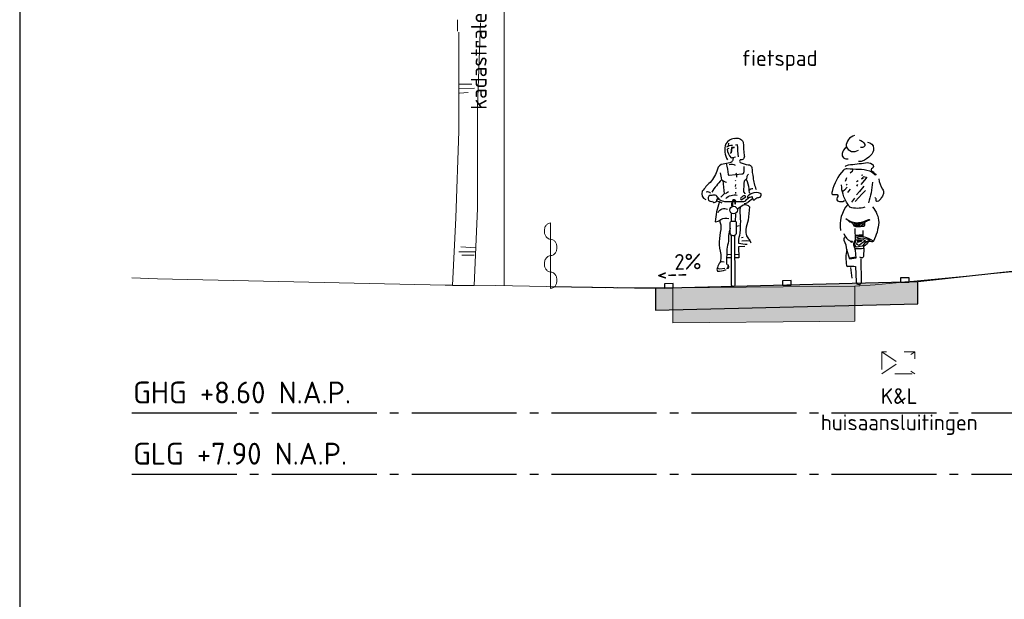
# Model space of a CAD drawing. Header units: metres. Extents: x 180716 to 180809, y 418548 to 418668.
# Tile 86 of 148: x 180716.16 to 180727.41, y 418650.83 to 418657.46. Entities that reach past the tile are written whole.
import ezdxf

# ---------------------------------------------------------------- set-up
doc = ezdxf.new("R2010")
doc.units = ezdxf.units.M
doc.linetypes.add('AL-NAP_LIJN', pattern=[15.25, 12, -1.5, 0.25, -1.5])
doc.linetypes.add('NLCS-HIDDEN', pattern=[4, 2, -2])
doc.layers.get('0').update_dxf_attribs({"color": 30, "lineweight": 0})
doc.layers.get('Defpoints').update_dxf_attribs({"lineweight": 0})
for name, color, linetype, lineweight in [('B-WE-GR-BOOM-SD', 253, 'Continuous', 0), ('B-WE-GW-BERM-GD', 253, 'Continuous', 0), ('B-WE-IE-TERREINAFSCHEIDING_KUNSTMATIG-SD', 253, 'Continuous', 0), ('B-WE-KG-GRENS_PERCEEL-SD', 253, 'Continuous', 0), ('B-WE-KL-STROOK-GD', 8, 'NLCS-HIDDEN', 18), ('B-WE-VH-M', 253, 'Continuous', 0), ('B-WE-VH-VERHARDING_ASFALT-GD', 253, 'Continuous', 0), ('N-WE-GW-BERM-GD', 90, 'Continuous', 30), ('N-WE-VH-M', 7, 'Continuous', 18), ('N-WE-VH-VERHARDING_ASFALT-GD', 210, 'Continuous', 30), ('N-WE-VW-MARKERING-GD', 7, 'Continuous', 30), ('N-WE-WH-WATERPEIL_WINTERPEIL-GD', 150, 'AL-NAP_LIJN', 25), ('N-WE-WH-WATERPEIL_ZOMERPEIL-GD', 150, 'AL-NAP_LIJN', 25), ('X-XX-AL-AANKLEDING-SD', 6, 'Continuous', 25), ('X-XX-AL-PRINCIPEPROFIEL-T18', 1, 'Continuous', 18), ('X-XX-AL-PRINCIPEPROFIEL-T25', 6, 'Continuous', 25)]:
    doc.layers.add(name, color=color, linetype=linetype, lineweight=lineweight)
doc.layers.add('B-WE-VH-VERHARDING_ASFALT-AD', color=253, linetype='Continuous', lineweight=0, transparency=0.5)
doc.layers.add('N-WE-VH-VERHARDING_ASFALT-AD', color=212, linetype='Continuous', lineweight=18, transparency=0.3)
doc.layers.add('X-XX-AL-HULPLIJN-GD', color=155, linetype='Continuous', lineweight=25, plot=False)
doc.styles.add('NLCS-ISO-M100-T18', font='NLCS-ISO.ttf', dxfattribs={"height": 0.18})
doc.styles.add('NLCS-ISO-M100-T25', font='NLCS-ISO.ttf', dxfattribs={"height": 0.25})
doc.styles.get("Standard").update_dxf_attribs({"font": 'arial.ttf'})
doc.linetypes.add('KG-KADASTRAAL', pattern='A,5.5,-2,["K",Standard,S=1.8,R=0,X=0,Y=-0.9],-2,5.5,-2,[5,NLCS.shx,S=0.75,R=0,X=0,Y=0],-2', length=19)
doc.dimstyles.new('NLCS-M100-T18-PIJL_L2_H1', dxfattribs={"dimscale": 0.1, "dimtxt": 2.5, "dimasz": 1.8, "dimexe": 2, "dimexo": 2, "dimgap": 0.7, "dimtad": 1, "dimzin": 0, "dimdsep": 46, "dimtxsty": 'NLCS-ISO-M100-T18', "dimcen": 0, "dimdle": 2, "dimclrd": 256, "dimclre": 256, "dimclrt": 1, "dimadec": 1, "dimazin": 0, "dimtfac": 1, "dimtdec": 3, "dimtofl": 0, "dimtmove": 0, "dimatfit": 3, "dimfxl": 2, "dimfxlon": 1, "dimtfillclr": 256, "dimtolj": 1, "dimtzin": 0, "dimlwd": -1, "dimlwe": -1, "dimarcsym": 0})

# ---------------------------------------------------------------- blocks, each defined once
blk = doc.blocks.new('SGR-BOOM_S02_G_ZIJ-D')
at = {"ltscale": 0.1}
blk.add_line((-0.124, 0), (0.124, 0), dxfattribs=at)
at = {"flags": 128}
for points in [[(-0.069, 2.912), (-0.069, 3.041)], [(0.195, 3.007), (0.159, 2.05), (0.159, 0.881), (0.124, 0)], [(-0.053, 2.9), (-0.053, 1.767), (-0.089, 0.774), (-0.124, 0)], [(-0.054, 2.249), (0.126, 2.257)], [(-0.047, 2.304), (0.095, 2.304)], [(-0.047, 2.201), (0.055, 2.21)], [(-0.054, 0.386), (0.142, 0.386)], [(-0.031, 0.442), (0.142, 0.434)], [(-0.018, 0.349), (0.124, 0.349)]]:
    blk.add_lwpolyline(points, dxfattribs=at)
blk = doc.blocks.new('*D9')
at = {"layer": 'Defpoints', "color": 0, "transparency": 16777216}
for p in [(180726.425, 418657.861), (180726.425, 418654.462), (180723.426, 418654.395)]:
    blk.add_point(p, dxfattribs=at)
at = {"layer": 'N-WE-VH-M', "transparency": 16777216}
for p, q in [((180723.426, 418657.761), (180723.426, 418657.961)), ((180726.425, 418657.761), (180726.425, 418657.961)), ((180723.606, 418657.861), (180726.245, 418657.861))]:
    blk.add_line(p, q, dxfattribs=at)
for points in [[(180723.606, 418657.891), (180723.606, 418657.831), (180723.426, 418657.861)], [(180726.245, 418657.891), (180726.245, 418657.831), (180726.425, 418657.861)]]:
    blk.add_solid(points, dxfattribs=at)
at = {"layer": 'N-WE-VH-M', "color": 1, "transparency": 16777216, "insert": (180724.926, 418658.021), "char_height": 0.18, "attachment_point": 5, "style": 'NLCS-ISO-M100-T18'}
blk.add_mtext('\\A1;3.00', dxfattribs=at)
blk = doc.blocks.new('SKG-GRENS_PERCEEL-D')
at = {"linetype": 'KG-KADASTRAAL', "ltscale": 0.15, "flags": 128}
blk.add_lwpolyline([(0, 0), (0, 3.512)], dxfattribs=at)
blk = doc.blocks.new('SAL-AANKLEDING_FIETSTER_VOORAANZICHT-D')
for points in [[(0.01, 1.694, 0.224954), (-0.085, 1.633, 0.218026), (-0.065, 1.447, -0.070213)], [(0.01, 1.694, -0.362904), (0.113, 1.652, 0.015093), (0.126, 1.499, -0.568041), (0.078, 1.449, 0.463013), (0.079, 1.42, 0.11132), (0.17, 1.393, -0.31235), (0.213, 1.36, 0.04183), (0.227, 1.247, 0.074826), (0.262, 1.109, 1453.487325)], [(-0.073, 1.599, -0.105441), (-0.01, 1.617, -1.362009)], [(-0.052, 1.578), (-0.069, 1.572, 0.16771), (-0.026, 1.472), (0.026, 1.482)], [(0.058, 1.482, 0.012848), (0.047, 1.622), (0.024, 1.618)], [(-0.005, 1.475, -0.429934), (-0.039, 1.415, -0.021707), (-0.115, 1.4, 0.316506), (-0.181, 1.342, -0.14059), (-0.266, 1.191, 0.032752), (-0.355, 1.09, 0.39656), (-0.315, 0.994, 2.431502)], [(-0.08, 1.406, -0.027944), (-0.057, 1.281, 0.422814), (-0.046, 1.273), (0.097, 1.287, 0.51068), (0.123, 1.314), (0.123, 1.372)], [(-0.046, 1.396, -0.201307), (0.023, 1.389, -0.293478)], [(-0.151, 1.301, -0.014584), (-0.133, 1.221, 0.043832), (-0.247, 1.079, 3.218337)], [(0.141, 1.059), (0.119, 1.081, 0.008797), (0.128, 1.207, -0.226735), (0.143, 1.225, 0.298471), (0.159, 1.25, -0.223663), (0.175, 1.286, -4.108203)], [(-0.133, 1.221, 0.170934), (-0.077, 1.195, 0.38449)], [(0.147, 1.226, -0.087706), (0.176, 1.119, 0.04255), (0.185, 1.068, -2.271623)], [(-0.309, 1.084, -0.322135), (-0.261, 1.068, 1.351223)], [(-0.164, 1.007, -0.168398), (-0.194, 1.042, 0.208056), (-0.221, 1.044, -0.01449), (-0.267, 1.041, 0.431381), (-0.282, 0.989, 0.342036), (-0.238, 0.975, 0.502767), (-0.208, 0.963, 0.321691), (-0.187, 0.992, -0.567898), (-0.163, 1.007, -1.321991)], [(-0.087, 1.008, -0.227843), (0.046, 1.045, 0.144244)], [(0.089, 0.99), (0.143, 1.024, 0.561425), (0.116, 1.036, -0.015186), (0.09, 1.019, 0.437223), (0.089, 0.99, -0.83324)], [(0.312, 1.062, 0.206679), (0.211, 1.064, 0.115586), (0.164, 1.03, 0.284772), (0.168, 1.018, 0.001883), (0.215, 1.029, 0.077479), (0.228, 0.992, 0.472133), (0.25, 1, -0.166307), (0.294, 1.018, 0.498514), (0.317, 1.06), (0.312, 1.062)], [(0.222, 1.119, 0.151778), (0.18, 1.099, 0.134147)], [(-0.16, 0.962, 0.073428), (-0.207, 0.741, 0.187521), (-0.143, 0.767, -0.191907), (-0.05, 0.779, 2.461001)], [(0.177, 1.012), (0.145, 0.986, -0.244623), (0.104, 0.967, 0.016865), (-0.082, 0.967, -0.118708), (-0.136, 0.981), (-0.179, 1.003), (-0.191, 0.979), (-0.162, 0.972), (-0.132, 0.957)], [(0.047, 0.886, -0.028217), (0.113, 0.936, -0.34375), (0.184, 0.91, -0.008166), (0.171, 0.76, 0.053344), (0.144, 0.653, 0.087477), (0.152, 0.579, 0.083197), (0.182, 0.536, -0.082582), (0.2, 0.498, -1.052457)], [(0.086, 0.917, 0.177371), (0.076, 0.842, -0.057471), (0.07, 0.583, 0.127258), (0.061, 0.496, 0.0836), (0.16, 0.486, 2.180609)], [(0.218, 1.004), (0.172, 0.965, -0.132229), (0.125, 0.944, 0.333695)], [(-0.174, 0.847, -0.408369), (-0.065, 0.884, 0.431027)], [(-0.159, 0.754, -0.122303), (-0.141, 0.652, 0.045301), (-0.162, 0.512, 0.055524), (-0.144, 0.367, -0.09123), (-0.151, 0.276, 0.06619), (-0.181, 0.218, 0.323893), (-0.179, 0.177, 0.121836), (-0.091, 0.189, -1.824136), (-0.091, 0.188, -0.254)], [(-0.035, 0.617), (-0.036, 0.721, -0.443605), (-0.013, 0.749), (0.014, 0.749, -0.505348), (0.034, 0.726), (0.034, 0.606, -0.843072), (-0.035, 0.61), (-0.035, 0.617)], [(-0.036, 0.668, 0.016355), (-0.055, 0.582, -0.100875), (-0.06, 0.496, 0.107973), (-0.073, 0.404, 0.025875), (-0.077, 0.252, 20.285035)], [(0.014, 0.58), (0.017, 0.018, -0.965528), (-0.019, 0.016), (-0.02, 0.582)]]:
    blk.add_lwpolyline(points, format="xyb")
for points in [[(-0.056, 1.638), (-0.057, 1.608)], [(0.013, 1.588), (-0.02, 1.588), (-0.027, 1.528)], [(0.011, 1.585), (-0.017, 1.585), (-0.025, 1.53)], [(0.029, 1.3), (0.036, 1.283), (0.035, 1.251)], [(-0.119, 1.211), (-0.106, 1.06), (-0.142, 1.021)], [(0.026, 1.212), (0.021, 1.203)], [(0.024, 1.166), (0.022, 1.144)], [(0.028, 1.129), (0.025, 1.116)], [(-0.088, 1.062), (-0.054, 1.087)], [(0.024, 1.078), (0.025, 1.064)], [(-0.021, 0.756), (-0.022, 0.833)], [(0.026, 0.826), (0.02, 0.745)], [(0.036, 0.689), (0.068, 0.696)], [(0.094, 0.561), (0.112, 0.563)], [(0.131, 0.456), (0.058, 0.453), (0.065, 0.329), (0.019, 0.329)], [(0.099, 0.524), (0.149, 0.525), (0.189, 0.523)], [(-0.022, 0.364), (-0.074, 0.366)], [(0.063, 0.366), (0.022, 0.363)], [(-0.152, 0.279), (-0.127, 0.286), (-0.104, 0.284)], [(-0.025, 0.329), (-0.074, 0.329)], [(-0.06, 0.249), (-0.054, 0.225), (-0.057, 0.207), (-0.072, 0.205), (-0.066, 0.211), (-0.059, 0.225), (-0.06, 0.236), (-0.061, 0.252)], [(-0.183, 0.208), (-0.152, 0.202), (-0.097, 0.208)]]:
    blk.add_lwpolyline(points)
for points in [[(-0.027, 1.531), (-0.03, 1.526), (-0.023, 1.527)], [(0.024, 0.949), (0.023, 0.978), (0.014, 0.99), (-0.005, 0.985), (-0.01, 0.97), (-0.016, 0.942), (-0.015, 0.92), (-0.009, 0.924), (-0.01, 0.956), (-0.003, 0.982), (0.014, 0.981), (0.021, 0.973), (0.02, 0.948)]]:
    blk.add_lwpolyline(points, close=True)
blk.add_lwpolyline([(0.027, 0.946), (0.028, 0.977, 0.668087), (-0.007, 0.984, 0.16058), (-0.018, 0.91), (-0.005, 0.918), (-0.006, 0.96, -1.047019), (0.019, 0.965), (0.018, 0.945)], format="xyb", close=True)
blk.add_circle((0.003, 0.874), 0.0437)
blk = doc.blocks.new('SAL-AANKLEDING_FIETSTER_ACHTERAANZICHT-D')
for points in [[(-0.05, 1.702, 0.372994), (-0.144, 1.577, 0.503668), (-0.004, 1.537, 150.934799)], [(0.098, 1.627, -0.402545), (0.168, 1.556, -0.204448), (0.134, 1.473, -0.107787), (0.036, 1.411, -0.232599), (-0.004, 1.407, 0.756423)], [(0.002, 1.653, -0.251678), (0.069, 1.599, -0.398814), (0.06, 1.577, -0.187011), (0.02, 1.564, 2.207361)], [(-0.14, 1.565, 0.236676), (-0.192, 1.497, 0.583386), (-0.122, 1.438, -0.497614)], [(-0.156, 1.35, -0.154336), (-0.119, 1.368, 0.021693), (0.077, 1.392, -0.153975), (0.151, 1.377, -0.433195), (0.162, 1.339, -0.162977), (0.143, 1.321, 0.569715), (0.152, 1.296, 0.021653), (0.192, 1.26, -1.283993), (0.184, 1.254, 0.093544), (0.124, 1.295, 0.069195), (-0.003, 1.315, -0.023921), (-0.134, 1.321, 0.290835), (-0.175, 1.305, 0.143139), (-0.305, 1.061, 0.369113), (-0.303, 1.027, -0.046879), (-0.248, 1.03, -0.302343), (-0.241, 1.004, 0.421236), (-0.243, 0.955, 0.24644), (-0.164, 0.958, -4.327813)], [(0.067, 0.884, -0.173851), (-0.102, 0.884, 0.000578), (-0.124, 0.914, -0.07661), (-0.181, 1.031, -0.079973), (-0.197, 1.137, -39.687992)], [(0.156, 1.168, -0.053306), (0.109, 0.933, 2.556335)], [(0.228, 1.207, 0.107816), (0.271, 1.088, -0.189381), (0.28, 1.041, -0.091131), (0.263, 0.999, -0.043732), (0.235, 0.962, -0.167948), (0.21, 0.948, -0.498715), (0.199, 0.958, 0.241276), (0.185, 0.993, 2.413704)], [(-0.127, 0.915, 0.224282), (-0.209, 0.617, 1.028931)], [(0.154, 0.888, -0.165288), (0.229, 0.709, -0.089622), (0.167, 0.495, 0.086704), (0.049, 0.546), (0.048, 0.617)], [(-0.148, 0.754, 0.205807), (-0.003, 0.707, 0.105757), (0.112, 0.743, -0.456483), (0.121, 0.735, 0.023268), (0.076, 0.715, 0.20987), (0.065, 0.702, 0.124642), (0.065, 0.683, -0.545926), (0.045, 0.664, -0.163265), (-0.055, 0.667, 0.038987), (-0.069, 0.696, 0.125271), (-0.103, 0.713), (-0.129, 0.74)], [(-0.171, 0.584, 0.221629), (-0.095, 0.494), (-0.074, 0.494), (-0.084, 0.481), (-0.1, 0.493)], [(-0.047, 0.641), (-0.043, 0.511, -0.034198), (-0.053, 0.486, 0.227614), (-0.058, 0.443, -0.044454), (-0.041, 0.39), (-0.033, 0.302), (-0.104, 0.289), (-0.138, 0.395, 0.132618), (-0.169, 0.501, -0.216367), (-0.156, 0.545, -1.928019)], [(0.169, 0.498, -0.325073), (0.139, 0.489, 0.185728), (0.111, 0.488, -0.09132), (0.061, 0.439, 0.488493), (0.055, 0.416), (0.053, 0.321, -0.568599), (0.024, 0.305, -0.009736), (0.01, 0.313, 0.656385)], [(-0.138, 0.398, 0.098289), (-0.141, 0.216, 0.549463), (-0.122, 0.209, -0.073152), (-0.037, 0.205), (-0.031, 0.028, 0.941313), (0.029, 0.026), (0.028, 0.292)]]:
    blk.add_lwpolyline(points, format="xyb")
for points in [[(-0.072, 1.312), (-0.078, 1.292), (-0.098, 1.273)], [(0.044, 1.251), (0.029, 1.247)], [(-0.14, 1.218), (-0.15, 1.196), (-0.158, 1.178)], [(-0.135, 1.144), (-0.146, 1.135)], [(-0.01, 1.186), (-0.029, 1.175)], [(-0.014, 1.142), (-0.029, 1.124)], [(0.09, 1.225), (0.064, 1.192), (0.021, 1.144)], [(0.085, 1.223), (0.053, 1.232), (0.029, 1.206), (0.054, 1.216)], [(-0.134, 1.112), (-0.166, 1.079), (-0.185, 1.064)], [(-0.099, 1.089), (-0.12, 1.068), (-0.129, 1.051)], [(0.075, 1.075), (0.035, 1.032), (0, 0.993), (-0.044, 0.948)], [(0.055, 1.125), (0.008, 1.062), (-0.027, 1.025)], [(-0.049, 0.985), (-0.062, 0.972), (-0.086, 0.941)], [(-0.059, 0.686), (-0.039, 0.673), (-0.02, 0.667), (-0.027, 0.685), (-0.048, 0.689)], [(-0.058, 0.698), (0.007, 0.7), (0.087, 0.725)], [(0.059, 0.709), (0.047, 0.677), (0.004, 0.664), (0.011, 0.688), (0.041, 0.702), (0.031, 0.685)], [(-0.045, 0.565), (0.049, 0.571)], [(-0.035, 0.558), (0.04, 0.561), (0.037, 0.547), (-0.029, 0.538), (-0.003, 0.525), (0.043, 0.532), (0.102, 0.517), (0.126, 0.505), (0.086, 0.486), (0.065, 0.467), (0.037, 0.436), (-0.027, 0.427), (-0.049, 0.451), (-0.031, 0.509), (0.049, 0.514), (0.074, 0.5), (0.031, 0.469), (0.003, 0.446), (-0.028, 0.461), (-0.014, 0.482), (0.029, 0.495), (-0.019, 0.495), (0.037, 0.501)], [(-0.044, 0.412), (0.031, 0.412), (0.051, 0.413)], [(-0.1, 0.303), (-0.037, 0.316)], [(-0.096, 0.297), (-0.048, 0.311)], [(-0.078, 0.07), (-0.091, 0.193)]]:
    blk.add_lwpolyline(points)
blk.add_circle((-0.006, 0.681), 0.00976)
blk = doc.blocks.new('SIE-TERREIN_HAAG-SOD')
at = {"color": 0, "linetype": 'ByBlock'}
blk.add_line((0, 0), (0, 7.5), dxfattribs=at)
for points in [[(0, 7.5, 0.12467), (-0.26, 7.43, 0.105763), (-0.51, 7.23, 0.086775), (-0.68, 6.9, 0.092893), (-0.72, 6.56, 0.076891), (-0.66, 6.19, 0.086775), (-0.51, 5.9, 0.105763), (-0.26, 5.69, 0.12467), (0, 5.62, 0.12467)], [(0, 3.75, 0.12467), (0.26, 3.82, 0.105763), (0.51, 4.02, 0.086775), (0.66, 4.32, 0.076891), (0.72, 4.69, 0.076891), (0.66, 5.06, 0.086775), (0.51, 5.35, 0.105763), (0.26, 5.56, 0.12467), (0, 5.62, 0.12467)], [(0, 3.75, 0.12467), (-0.26, 3.68, 0.105763), (-0.51, 3.48, 0.086775), (-0.68, 3.15, 0.092893), (-0.72, 2.81, 0.076891), (-0.66, 2.44, 0.086775), (-0.51, 2.15, 0.105763), (-0.26, 1.94, 0.12467), (0, 1.88, 0.12467)], [(0, 0, 0.12467), (0.26, 0.07, 0.105763), (0.51, 0.27, 0.086775), (0.66, 0.57, 0.076891), (0.72, 0.94, 0.076891), (0.66, 1.31, 0.086775), (0.51, 1.6, 0.105763), (0.26, 1.81, 0.12467), (0, 1.88, 0.12467)]]:
    blk.add_lwpolyline(points, format="xyb", dxfattribs=at)

msp = doc.modelspace()

# ---------------------------------------------------------------- hatches: boundary and pattern name
at = {"layer": 'B-WE-VH-VERHARDING_ASFALT-AD'}
h = msp.add_hatch(color=256, dxfattribs=at)
h.dxf.hatch_style = 1
h.paths.add_polyline_path([(180723.624, 418653.993), (180723.624, 418654.393), (180725.304, 418654.41), (180725.705, 418654.413), (180725.705, 418654.013), (180725.304, 418654.01)])
at = {"layer": 'N-WE-VH-VERHARDING_ASFALT-AD'}
h = msp.add_hatch(color=256, dxfattribs=at)
h.dxf.hatch_style = 1
h.paths.add_polyline_path([(180726.425, 418654.462), (180723.426, 418654.387), (180723.426, 418654.137), (180726.425, 418654.212)])

# ---------------------------------------------------------------- linework, layer by layer
at = {"layer": 'B-WE-GW-BERM-GD', "flags": 128}
msp.add_lwpolyline([(180717.437, 418654.51), (180717.731, 418654.497), (180721.018, 418654.424), (180721.102, 418654.424), (180721.595, 418654.421), (180722.374, 418654.404), (180722.857, 418654.393), (180722.992, 418654.399), (180723.624, 418654.393), (180725.304, 418654.41), (180725.705, 418654.413), (180725.938, 418654.427), (180727.456, 418654.573), (180727.886, 418654.613), (180729.201, 418654.705), (180729.57, 418654.741), (180729.687, 418654.756), (180729.787, 418654.783), (180731.446, 418654.795), (180733.093, 418654.829), (180734.679, 418654.848), (180736.31, 418654.862)], dxfattribs=at)
at = {"layer": 'B-WE-KL-STROOK-GD', "ltscale": 0.1, "flags": 128}
msp.add_lwpolyline([(180726.011, 418653.661), (180726.011, 418653.411), (180726.389, 418653.411), (180726.389, 418653.661)], close=True, dxfattribs=at)
for points in [[(180726.011, 418653.661), (180726.389, 418653.411)], [(180726.011, 418653.411), (180726.389, 418653.661)]]:
    msp.add_lwpolyline(points, dxfattribs=at)
at = {"layer": 'B-WE-VH-VERHARDING_ASFALT-GD', "flags": 128}
msp.add_lwpolyline([(180723.624, 418653.993), (180723.624, 418654.393), (180725.304, 418654.41), (180725.705, 418654.413), (180725.705, 418654.013), (180725.304, 418654.01)], close=True, dxfattribs=at)
at = {"layer": 'N-WE-GW-BERM-GD', "flags": 128}
for points in [[(180729.275, 418654.777), (180726.425, 418654.462)], [(180723.426, 418654.387), (180722.226, 418654.407)]]:
    msp.add_lwpolyline(points, dxfattribs=at)
at = {"layer": 'N-WE-VH-VERHARDING_ASFALT-GD', "flags": 128}
msp.add_lwpolyline([(180726.425, 418654.462), (180723.426, 418654.387), (180723.426, 418654.137), (180726.425, 418654.212), (180726.425, 418654.462)], close=True, dxfattribs=at)
at = {"layer": 'N-WE-VW-MARKERING-GD', "flags": 128}
for points in [[(180724.975, 418654.476), (180724.875, 418654.473), (180724.875, 418654.423), (180724.975, 418654.426)], [(180726.325, 418654.51), (180726.225, 418654.507), (180726.225, 418654.457), (180726.264, 418654.458), (180726.325, 418654.46)], [(180723.626, 418654.442), (180723.526, 418654.44), (180723.526, 418654.39), (180723.624, 418654.393), (180723.626, 418654.393)]]:
    msp.add_lwpolyline(points, close=True, dxfattribs=at)
at = {"layer": 'N-WE-WH-WATERPEIL_WINTERPEIL-GD', "ltscale": 0.1, "flags": 128}
msp.add_lwpolyline([(180717.437, 418652.264), (180750.998, 418652.264)], dxfattribs=at)
at = {"layer": 'N-WE-WH-WATERPEIL_ZOMERPEIL-GD', "ltscale": 0.1, "flags": 128}
msp.add_lwpolyline([(180717.437, 418652.964), (180750.998, 418652.964)], dxfattribs=at)
at = {"layer": 'X-XX-AL-HULPLIJN-GD', "flags": 128}
msp.add_lwpolyline([(180756.155, 418667.659), (180716.155, 418667.659), (180716.155, 418647.659), (180756.155, 418647.659)], close=True, dxfattribs=at)

# ---------------------------------------------------------------- block references
at = {"layer": 'B-WE-GR-BOOM-SD'}
msp.add_blockref('SGR-BOOM_S02_G_ZIJ-D', (180721.229, 418654.419), dxfattribs=at)
at = {"layer": 'B-WE-IE-TERREINAFSCHEIDING_KUNSTMATIG-SD', "xscale": 0.1, "yscale": 0.1, "zscale": 0.1}
msp.add_blockref('SIE-TERREIN_HAAG-SOD', (180722.226, 418654.387), dxfattribs=at)
at = {"layer": 'B-WE-KG-GRENS_PERCEEL-SD'}
msp.add_blockref('SKG-GRENS_PERCEEL-D', (180721.696, 418654.419), dxfattribs=at)
at = {"layer": 'X-XX-AL-AANKLEDING-SD'}
for name, p in [('SAL-AANKLEDING_FIETSTER_ACHTERAANZICHT-D', (180725.75, 418654.433)), ('SAL-AANKLEDING_FIETSTER_VOORAANZICHT-D', (180724.314, 418654.409))]:
    msp.add_blockref(name, p, dxfattribs=at)

# ---------------------------------------------------------------- texts
at = {"layer": 'B-WE-VH-M', "insert": (180721.314, 418656.431), "char_height": 0.18, "attachment_point": 1, "rotation": 90, "style": 'NLCS-ISO-M100-T18'}
msp.add_mtext_dynamic_manual_height_columns('kadastrale grens', width=1.91658, gutter_width=12.5, heights=[0], dxfattribs=at)
at = {"layer": 'B-WE-VH-M', "insert": (180724.408, 418657.112), "char_height": 0.18, "attachment_point": 1, "style": 'NLCS-ISO-M100-T18'}
msp.add_mtext_dynamic_manual_height_columns('fietspad', width=1.40239, gutter_width=12.5, heights=[0], dxfattribs=at)
at = {"layer": 'X-XX-AL-PRINCIPEPROFIEL-T18', "char_height": 0.18, "width": 1.24365, "attachment_point": 3, "rotation": 1.7321, "style": 'NLCS-ISO-M100-T18'}
for s, insert in [('2%', (180723.947, 418654.788)), ('<--', (180723.788, 418654.652))]:
    msp.add_mtext(s, dxfattribs=dict(at, insert=insert))
at = {"layer": 'X-XX-AL-PRINCIPEPROFIEL-T18', "insert": (180727.218, 418653.246), "char_height": 0.18, "width": 2.01493, "attachment_point": 3, "style": 'NLCS-ISO-M100-T18'}
msp.add_mtext('\\pxqc;K&L huisaansluitingen', dxfattribs=at)
at = {"layer": 'X-XX-AL-PRINCIPEPROFIEL-T25', "char_height": 0.25, "width": 3.9656, "attachment_point": 1, "rotation": 0, "style": 'NLCS-ISO-M100-T25'}
for s, insert in [('GHG +8.60 N.A.P.', (180717.453, 418653.322)), ('GLG +7.90 N.A.P.', (180717.453, 418652.622))]:
    msp.add_mtext(s, dxfattribs=dict(at, insert=insert))

# ---------------------------------------------------------------- dimensions: what is measured, and where the dimension line sits
at = {"layer": 'N-WE-VH-M'}
dim = msp.add_linear_dim(base=(180726.425, 418657.861), p1=(180723.426, 418654.395), p2=(180726.425, 418654.462), dimstyle='NLCS-M100-T18-PIJL_L2_H1', override={"dimexe": 1, "dimexo": 1, "dimdle": 1, "dimtofl": 1, "dimfxl": 1}, dxfattribs=at)
dim.commit()
dim.dimension.update_dxf_attribs({"geometry": '*D9', "text_midpoint": (180724.926, 418657.861), "dimtype": 160})

doc.saveas('drawing.dxf')
